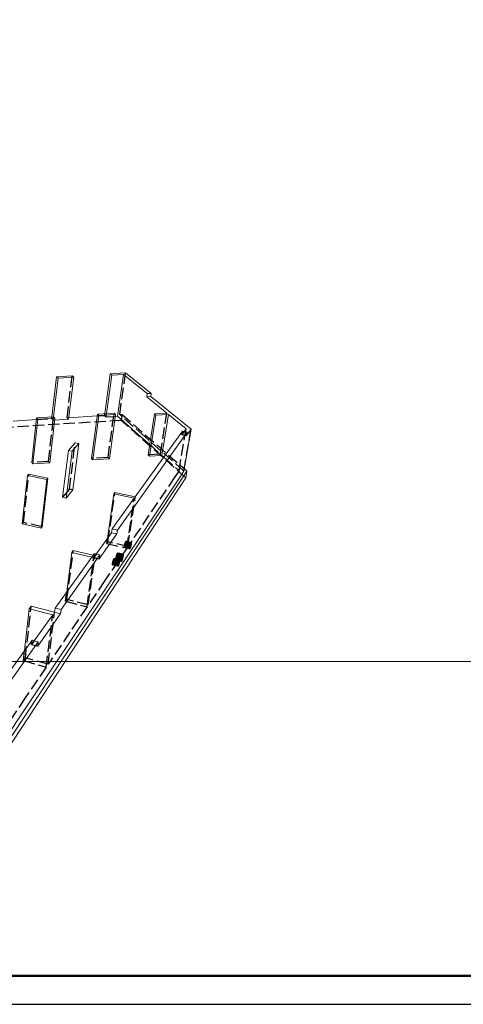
# Model space of a CAD drawing. Header units: millimetres. Extents: x 0 to 59400, y 0 to 42000.
# Tile 2 of 28: x 13972 to 21737, y 0 to 17225. Entities that reach past the tile are written whole.
import ezdxf

# ---------------------------------------------------------------- set-up
doc = ezdxf.new("R2010")
doc.units = ezdxf.units.MM
doc.linetypes.add('______2', pattern=[270, 200, -70])
doc.layers.add('Standard', color=7, linetype='Continuous', lineweight=25)
doc.layers.add('Примечания', color=7, linetype='Continuous', lineweight=13)

msp = doc.modelspace()

# ---------------------------------------------------------------- linework, layer by layer
at = {"layer": 'Standard', "color": 7, "linetype": 'Continuous', "lineweight": 18, "transparency": 33554687}
for p, q in [((15462, 10334), (15556, 11032)), ((15826, 11047), (15556, 11032)), ((15556, 11032), (15585, 11008)), ((15855, 11023), (15826, 11047)), ((14536, 10277), (14617, 10979)), ((14565, 10279), (14643, 10955)), ((14890, 10995), (14617, 10979)), ((14617, 10979), (14643, 10955)), ((14643, 10955), (14917, 10970)), ((14828, 10236), (14917, 10970)), ((14917, 10970), (14890, 10995)), ((15494, 10336), (15585, 11008)), ((15585, 11008), (15788, 11019)), ((15686, 10288), (15788, 11019)), ((15788, 11019), (16205, 10683)), ((16275, 10687), (15855, 11023)), ((16196, 10627), (16205, 10683)), ((16205, 10683), (16275, 10687)), ((16266, 10631), (16275, 10687)), ((16266, 10631), (16196, 10627)), ((16196, 10627), (16547, 10343)), ((16971, 10063), (16266, 10631)), ((15626, 10344), (15333, 10326)), ((15651, 10321), (15626, 10344)), ((16547, 10343), (16330, 10329)), ((13855, 10204), (14265, 10229)), ((14184, 9478), (14269, 10261)), ((14205, 9454), (14291, 10238)), ((14566, 10279), (14269, 10261)), ((14269, 10261), (14291, 10238)), ((14291, 10238), (14589, 10256)), ((14498, 9473), (14589, 10256)), ((14589, 10256), (14566, 10279)), ((14585, 10221), (14828, 10236)), ((14832, 10263), (15329, 10293)), ((15230, 9547), (15333, 10326)), ((15254, 9523), (15358, 10303)), ((15333, 10326), (15358, 10303)), ((15358, 10303), (15651, 10321)), ((15543, 9542), (15651, 10321)), ((15646, 10286), (15686, 10288)), ((15686, 10288), (16092, 9929)), ((16220, 9612), (16330, 10329)), ((16246, 9589), (16357, 10307)), ((16330, 10329), (16357, 10307)), ((16357, 10307), (16574, 10320)), ((16460, 9603), (16574, 10320)), ((16574, 10320), (16884, 10069)), ((16902, 10011), (15685, 8297)), ((15996, 8880), (16821, 10026)), ((16821, 10026), (16902, 10011)), ((16848, 9329), (16971, 10063)), ((16884, 10069), (16850, 10020)), ((16893, 9951), (16971, 10063)), ((16893, 9951), (16902, 10011)), ((14944, 9824), (14824, 9691)), ((15008, 9811), (14944, 9824)), ((16092, 9929), (16248, 9791)), ((14724, 8870), (14824, 9691)), ((14787, 8857), (14889, 9678)), ((14824, 9691), (14889, 9678)), ((14889, 9678), (15008, 9811)), ((14905, 8999), (15008, 9811)), ((14184, 9478), (14205, 9454)), ((15230, 9547), (15254, 9523)), ((15254, 9523), (15543, 9542)), ((16220, 9612), (16246, 9589)), ((16246, 9589), (16460, 9603)), ((16460, 9603), (16495, 9572)), ((16899, 9326), (11837, 1689)), ((14205, 9454), (14498, 9473)), ((16769, 9211), (16848, 9329)), ((16854, 9365), (16899, 9326)), ((16899, 9326), (16880, 9212)), ((11826, 1524), (16880, 9212)), ((14018, 8403), (14109, 9251)), ((14132, 9276), (14109, 9251)), ((14109, 9251), (14445, 9180)), ((14467, 9205), (14132, 9276)), ((14346, 8327), (14445, 9180)), ((14368, 8354), (14467, 9205)), ((14445, 9180), (14467, 9205)), ((15553, 7391), (16769, 9211)), ((14787, 8857), (14905, 8999)), ((14724, 8870), (14787, 8857)), ((15509, 8150), (15620, 8930)), ((15591, 8318), (15977, 8854)), ((15640, 8956), (15620, 8930)), ((15620, 8930), (15977, 8854)), ((15996, 8880), (15640, 8956)), ((14018, 8403), (14346, 8327)), ((14346, 8327), (14368, 8354)), ((15581, 8251), (15591, 8318)), ((15685, 8297), (15591, 8318)), ((15675, 8229), (15685, 8297)), ((15581, 8251), (15313, 7877)), ((15366, 7793), (15675, 8229)), ((15675, 8229), (15581, 8251)), ((14910, 7937), (14887, 7906)), ((15258, 7855), (14910, 7937)), ((15896, 7998), (15895, 7993)), ((15895, 7993), (15895, 7988)), ((15911, 7988), (15895, 7992)), ((15895, 7988), (15895, 7984)), ((15909, 7984), (15895, 7988)), ((15895, 7984), (15895, 7980)), ((15908, 7981), (15895, 7984)), ((15895, 7980), (15895, 7977)), ((15906, 7977), (15895, 7980)), ((15895, 7977), (15895, 7974)), ((15904, 7975), (15895, 7977)), ((15895, 7974), (15896, 7972)), ((15903, 7972), (15895, 7974)), ((15897, 8008), (15896, 8003)), ((15896, 8003), (15896, 7998)), ((15915, 7998), (15896, 8002)), ((15913, 7993), (15896, 7997)), ((15896, 7972), (15897, 7971)), ((15901, 7971), (15896, 7972)), ((15898, 8014), (15897, 8008)), ((15917, 8003), (15897, 8008)), ((15897, 7971), (15898, 7970)), ((15900, 7970), (15897, 7971)), ((15900, 8020), (15898, 8014)), ((15918, 8009), (15898, 8013)), ((15898, 7970), (15899, 7970)), ((15920, 8014), (15899, 8019)), ((15899, 7970), (15900, 7970)), ((15901, 8026), (15900, 8020)), ((15900, 7970), (15901, 7971)), ((15902, 8032), (15901, 8026)), ((15922, 8020), (15901, 8025)), ((15901, 7971), (15903, 7972)), ((15904, 8037), (15902, 8032)), ((15923, 8026), (15902, 8031)), ((15903, 7972), (15904, 7975)), ((15906, 8043), (15904, 8037)), ((15924, 8032), (15904, 8037)), ((15904, 7975), (15906, 7977)), ((15926, 8038), (15905, 8042)), ((15907, 8049), (15906, 8043)), ((15906, 7977), (15908, 7981)), ((15909, 8054), (15907, 8049)), ((15927, 8043), (15907, 8048)), ((15908, 7981), (15909, 7984)), ((15911, 8059), (15909, 8054)), ((15927, 8049), (15909, 8053)), ((15909, 7984), (15911, 7988)), ((15913, 8063), (15911, 8059)), ((15911, 8058), (15928, 8054)), ((15911, 7988), (15913, 7993)), ((15915, 8068), (15913, 8063)), ((15913, 8063), (15929, 8059)), ((15913, 7993), (15915, 7998)), ((15914, 8067), (15929, 8064)), ((15916, 8071), (15915, 8068)), ((15915, 7998), (15917, 8003)), ((15918, 8075), (15916, 8071)), ((15916, 8071), (15929, 8068)), ((15917, 8003), (15918, 8009)), ((15920, 8077), (15918, 8075)), ((15918, 8074), (15929, 8071)), ((15918, 8009), (15920, 8014)), ((15921, 8079), (15920, 8077)), ((15920, 8077), (15929, 8075)), ((15920, 8014), (15922, 8020)), ((15923, 8081), (15921, 8079)), ((15921, 8079), (15929, 8077)), ((15922, 8020), (15923, 8026)), ((15924, 8082), (15923, 8081)), ((15923, 8081), (15928, 8079)), ((15923, 8026), (15924, 8032)), ((15925, 8082), (15924, 8082)), ((15924, 8082), (15927, 8081)), ((15924, 8032), (15926, 8038)), ((15927, 8082), (15925, 8082)), ((15925, 8082), (15927, 8082)), ((15926, 8038), (15927, 8043)), ((15927, 8081), (15927, 8082)), ((15928, 8079), (15927, 8081)), ((15927, 8049), (15928, 8054)), ((15927, 8043), (15927, 8049)), ((15929, 8077), (15928, 8079)), ((15928, 8054), (15929, 8059)), ((15929, 8075), (15929, 8077)), ((15929, 8071), (15929, 8075)), ((15929, 8068), (15929, 8071)), ((15929, 8064), (15929, 8068)), ((15929, 8059), (15929, 8064)), ((15279, 7885), (14592, 6931)), ((14696, 6905), (15376, 7862)), ((14798, 7216), (14887, 7906)), ((14887, 7906), (15235, 7824)), ((15376, 7862), (15279, 7885)), ((15366, 7793), (15376, 7862)), ((15705, 7754), (15703, 7749)), ((15707, 7759), (15705, 7754)), ((15705, 7755), (15723, 7750)), ((15709, 7763), (15707, 7759)), ((15707, 7759), (15724, 7755)), ((15711, 7767), (15709, 7763)), ((15709, 7764), (15724, 7760)), ((15712, 7770), (15711, 7767)), ((15711, 7767), (15724, 7764)), ((15714, 7773), (15712, 7770)), ((15713, 7771), (15724, 7768)), ((15716, 7775), (15714, 7773)), ((15714, 7773), (15724, 7771)), ((15717, 7777), (15716, 7775)), ((15716, 7776), (15724, 7774)), ((15719, 7778), (15717, 7777)), ((15718, 7777), (15723, 7776)), ((15720, 7778), (15719, 7778)), ((15719, 7778), (15722, 7777)), ((15721, 7778), (15720, 7778)), ((15722, 7777), (15721, 7778)), ((15723, 7776), (15722, 7777)), ((15724, 7774), (15723, 7776)), ((15723, 7750), (15724, 7755)), ((15724, 7771), (15724, 7774)), ((15724, 7768), (15724, 7771)), ((15724, 7764), (15724, 7768)), ((15724, 7760), (15724, 7764)), ((15724, 7755), (15724, 7760)), ((15747, 7776), (15746, 7770)), ((15746, 7770), (15746, 7765)), ((15766, 7766), (15746, 7770)), ((15746, 7765), (15746, 7760)), ((15763, 7761), (15746, 7765)), ((15746, 7760), (15746, 7755)), ((15761, 7756), (15746, 7760)), ((15759, 7753), (15746, 7756)), ((15746, 7755), (15746, 7752)), ((15746, 7752), (15746, 7749)), ((15757, 7749), (15746, 7752)), ((15748, 7782), (15747, 7776)), ((15768, 7771), (15747, 7776)), ((15749, 7788), (15748, 7782)), ((15770, 7777), (15748, 7782)), ((15750, 7795), (15749, 7788)), ((15772, 7783), (15749, 7789)), ((15751, 7802), (15750, 7795)), ((15774, 7790), (15750, 7796)), ((15753, 7809), (15751, 7802)), ((15776, 7797), (15751, 7802)), ((15755, 7816), (15753, 7809)), ((15778, 7803), (15753, 7809)), ((15756, 7823), (15755, 7816)), ((15780, 7810), (15755, 7816)), ((15758, 7829), (15756, 7823)), ((15781, 7817), (15757, 7823)), ((15757, 7749), (15759, 7753)), ((15760, 7836), (15758, 7829)), ((15783, 7824), (15759, 7830)), ((15759, 7753), (15761, 7756)), ((15763, 7842), (15760, 7836)), ((15784, 7831), (15761, 7836)), ((15761, 7756), (15763, 7761)), ((15765, 7848), (15763, 7842)), ((15785, 7837), (15763, 7842)), ((15763, 7761), (15766, 7766)), ((15767, 7854), (15765, 7848)), ((15765, 7848), (15786, 7843)), ((15766, 7766), (15768, 7771)), ((15769, 7859), (15767, 7854)), ((15767, 7854), (15786, 7849)), ((15768, 7771), (15770, 7777)), ((15771, 7863), (15769, 7859)), ((15769, 7859), (15787, 7855)), ((15770, 7777), (15772, 7783)), ((15773, 7867), (15771, 7863)), ((15771, 7863), (15787, 7859)), ((15772, 7783), (15774, 7790)), ((15775, 7870), (15773, 7867)), ((15773, 7867), (15787, 7864)), ((15774, 7790), (15776, 7797)), ((15777, 7873), (15775, 7870)), ((15775, 7870), (15787, 7867)), ((15776, 7797), (15778, 7803)), ((15779, 7874), (15777, 7873)), ((15777, 7873), (15786, 7871)), ((15778, 7803), (15780, 7810)), ((15781, 7876), (15779, 7874)), ((15779, 7874), (15785, 7873)), ((15780, 7810), (15781, 7817)), ((15782, 7876), (15781, 7876)), ((15781, 7876), (15785, 7875)), ((15781, 7817), (15783, 7824)), ((15783, 7876), (15782, 7876)), ((15785, 7875), (15783, 7876)), ((15783, 7824), (15784, 7831)), ((15784, 7831), (15785, 7837)), ((15785, 7873), (15785, 7875)), ((15786, 7871), (15785, 7873)), ((15785, 7837), (15786, 7843)), ((15787, 7867), (15786, 7871)), ((15786, 7849), (15787, 7855)), ((15786, 7843), (15786, 7849)), ((15787, 7864), (15787, 7867)), ((15787, 7859), (15787, 7864)), ((15787, 7855), (15787, 7859)), ((15689, 7686), (15688, 7682)), ((15688, 7682), (15688, 7677)), ((15702, 7675), (15688, 7678)), ((15688, 7677), (15688, 7674)), ((15688, 7674), (15689, 7670)), ((15700, 7671), (15688, 7674)), ((15690, 7697), (15689, 7691)), ((15708, 7688), (15689, 7692)), ((15689, 7691), (15689, 7686)), ((15706, 7683), (15689, 7687)), ((15704, 7679), (15689, 7682)), ((15699, 7669), (15689, 7671)), ((15689, 7670), (15689, 7668)), ((15689, 7668), (15690, 7666)), ((15697, 7666), (15689, 7668)), ((15691, 7702), (15690, 7697)), ((15710, 7693), (15690, 7697)), ((15690, 7666), (15691, 7664)), ((15695, 7665), (15690, 7666)), ((15694, 7664), (15690, 7664)), ((15692, 7708), (15691, 7702)), ((15712, 7698), (15691, 7703)), ((15691, 7664), (15692, 7663)), ((15693, 7663), (15691, 7663)), ((15693, 7714), (15692, 7708)), ((15713, 7704), (15692, 7709)), ((15692, 7663), (15693, 7663)), ((15695, 7720), (15693, 7714)), ((15715, 7710), (15693, 7715)), ((15693, 7663), (15694, 7664)), ((15694, 7664), (15695, 7665)), ((15696, 7726), (15695, 7720)), ((15717, 7716), (15695, 7721)), ((15695, 7665), (15697, 7666)), ((15698, 7732), (15696, 7726)), ((15718, 7722), (15696, 7727)), ((15697, 7666), (15699, 7669)), ((15699, 7738), (15698, 7732)), ((15720, 7728), (15698, 7733)), ((15701, 7744), (15699, 7738)), ((15699, 7669), (15700, 7671)), ((15721, 7734), (15700, 7739)), ((15700, 7671), (15702, 7675)), ((15703, 7749), (15701, 7744)), ((15722, 7739), (15702, 7744)), ((15702, 7675), (15704, 7679)), ((15723, 7745), (15703, 7750)), ((15704, 7679), (15706, 7683)), ((15706, 7683), (15708, 7688)), ((15708, 7688), (15710, 7693)), ((15710, 7693), (15712, 7698)), ((15712, 7698), (15713, 7704)), ((15713, 7704), (15715, 7710)), ((15715, 7710), (15717, 7716)), ((15717, 7716), (15718, 7722)), ((15718, 7722), (15720, 7728)), ((15720, 7728), (15721, 7734)), ((15721, 7734), (15722, 7739)), ((15722, 7739), (15723, 7745)), ((15723, 7745), (15723, 7750)), ((15746, 7749), (15747, 7746)), ((15755, 7747), (15746, 7749)), ((15747, 7746), (15748, 7745)), ((15754, 7745), (15747, 7746)), ((15748, 7745), (15749, 7744)), ((15752, 7744), (15748, 7745)), ((15750, 7743), (15749, 7744)), ((15749, 7744), (15750, 7743)), ((15750, 7743), (15752, 7744)), ((15752, 7744), (15754, 7745)), ((15754, 7745), (15755, 7747)), ((15755, 7747), (15757, 7749)), ((15245, 6931), (15553, 7391)), ((14057, 6188), (14140, 6918)), ((14175, 6964), (14140, 6918)), ((14140, 6918), (14550, 6812)), ((14583, 6858), (14175, 6964)), ((14570, 5921), (15245, 6931)), ((14583, 6858), (14592, 6931)), ((14592, 6931), (14696, 6905)), ((14686, 6831), (14696, 6905)), ((14550, 6812), (14227, 6361)), ((14287, 6266), (14653, 6785)), ((14686, 6831), (14583, 6858)), ((14653, 6785), (14686, 6831)), ((11804, 3060), (14189, 6371)), ((14296, 6342), (11931, 3014)), ((14189, 6371), (14296, 6342)), ((14287, 6266), (14296, 6342)), ((14175, 5329), (14537, 5871)), ((14537, 5871), (14570, 5921)), ((11851, 1851), (14175, 5329))]:
    msp.add_line(p, q, dxfattribs=at)
at = {"layer": 'Standard', "color": 7, "linetype": 'Continuous', "lineweight": 25, "transparency": 33554687}
msp.add_lwpolyline([(0, 0), (59400, 0), (59400, 42000), (0, 42000), (0, 0)], close=True, dxfattribs=at)
at = {"layer": 'Standard', "color": 7, "linetype": 'Continuous', "lineweight": 50, "transparency": 33554687}
msp.add_lwpolyline([(2000, 41500), (58900, 41500), (58900, 500), (2000, 500), (2000, 41500)], close=True, dxfattribs=at)
at = {"layer": 'Standard', "color": 7, "linetype": 'Continuous', "lineweight": 13, "transparency": 33554687}
for points in [[(58900, 41500), (2000, 41500), (2000, 500), (58900, 500), (58900, 41500)], [(40400, 28856), (2000, 28856), (2000, 500), (40400, 500), (40400, 28856)], [(11357, 6000), (58900, 6000), (58900, 28856), (11357, 28856), (11357, 6000)]]:
    msp.add_lwpolyline(points, dxfattribs=at)
at = {"layer": 'Примечания', "color": 7, "linetype": '______2', "lineweight": -3, "transparency": 33554687}
for p, q in [((15723, 10318), (15826, 11047)), ((14802, 10261), (14890, 10995)), ((15486, 10276), (15494, 10336)), ((15519, 9566), (15626, 10344)), ((16434, 9626), (16547, 10343)), ((15748, 10215), (11781, 9971)), ((14265, 10229), (14532, 10245)), ((14476, 9497), (14566, 10279)), ((14532, 10245), (14536, 10277)), ((14532, 10245), (14558, 10219)), ((14558, 10219), (14565, 10279)), ((14558, 10219), (14585, 10221)), ((14802, 10261), (14832, 10263)), ((14828, 10236), (14802, 10261)), ((15329, 10293), (15457, 10301)), ((15457, 10301), (15462, 10334)), ((15457, 10301), (15486, 10276)), ((15486, 10276), (15646, 10286)), ((15723, 10318), (15763, 10320)), ((15752, 10292), (15723, 10318)), ((15763, 10320), (15748, 10215)), ((16880, 9212), (15748, 10215)), ((16161, 9933), (15752, 10292)), ((15763, 10320), (16854, 9365)), ((16762, 9335), (16884, 10069)), ((16762, 9335), (16884, 10069)), ((16811, 9966), (16821, 10026)), ((16850, 10020), (16811, 9966)), ((16848, 9329), (16971, 10063)), ((14843, 9012), (14944, 9824)), ((16848, 9329), (16161, 9933)), ((16811, 9966), (16893, 9951)), ((16248, 9791), (16434, 9626)), ((14476, 9497), (14184, 9478)), ((14498, 9473), (14476, 9497)), ((15519, 9566), (15230, 9547)), ((15543, 9542), (15519, 9566)), ((16434, 9626), (16220, 9612)), ((16495, 9572), (16762, 9335)), ((16762, 9335), (16689, 9227)), ((14041, 8429), (14132, 9276)), ((16689, 9227), (15865, 8009)), ((14843, 9012), (14724, 8870)), ((14905, 8999), (14843, 9012)), ((15516, 8089), (15640, 8956)), ((15846, 7981), (15977, 8854)), ((15865, 8009), (15996, 8880)), ((14041, 8429), (14018, 8403)), ((14368, 8354), (14041, 8429)), ((15497, 8062), (15509, 8150)), ((15829, 8095), (15831, 8098)), ((15831, 8098), (15833, 8100)), ((15831, 8098), (15920, 8077)), ((15833, 8100), (15834, 8101)), ((15833, 8100), (15921, 8079)), ((15834, 8101), (15835, 8102)), ((15834, 8101), (15923, 8081)), ((15835, 8102), (15837, 8102)), ((15835, 8102), (15924, 8082)), ((15837, 8102), (15838, 8102)), ((15837, 8102), (15925, 8082)), ((15838, 8102), (15839, 8101)), ((15838, 8102), (15925, 8082)), ((15839, 8101), (15840, 8100)), ((15839, 8101), (15924, 8082)), ((15840, 8100), (15840, 8098)), ((15840, 8100), (15923, 8081)), ((15840, 8098), (15841, 8095)), ((15840, 8098), (15921, 8079)), ((14800, 7083), (14910, 7937)), ((15846, 7981), (15461, 7413)), ((15516, 8089), (15497, 8062)), ((15497, 8062), (15846, 7981)), ((15865, 8009), (15516, 8089)), ((15806, 8013), (15807, 8018)), ((15806, 8009), (15806, 8013)), ((15895, 7993), (15806, 8013)), ((15806, 8004), (15806, 8009)), ((15895, 7988), (15806, 8009)), ((15806, 8001), (15806, 8004)), ((15895, 7984), (15806, 8004)), ((15806, 7998), (15806, 8001)), ((15895, 7980), (15806, 8001)), ((15807, 7995), (15806, 7998)), ((15895, 7977), (15806, 7998)), ((15807, 8018), (15808, 8023)), ((15896, 7998), (15807, 8018)), ((15807, 7993), (15807, 7995)), ((15895, 7974), (15807, 7995)), ((15808, 7991), (15807, 7993)), ((15896, 7972), (15807, 7993)), ((15808, 8023), (15809, 8029)), ((15808, 8023), (15896, 8003)), ((15809, 7990), (15808, 7991)), ((15897, 7971), (15808, 7991)), ((15809, 8029), (15810, 8034)), ((15809, 8029), (15897, 8008)), ((15810, 7990), (15809, 7990)), ((15898, 7970), (15809, 7990)), ((15810, 8034), (15811, 8040)), ((15810, 8034), (15898, 8014)), ((15811, 7990), (15810, 7990)), ((15899, 7970), (15810, 7990)), ((15811, 8040), (15812, 8046)), ((15811, 8040), (15900, 8020)), ((15813, 7991), (15811, 7990)), ((15897, 7971), (15811, 7990)), ((15812, 8046), (15814, 8052)), ((15812, 8046), (15901, 8026)), ((15814, 7993), (15813, 7991)), ((15896, 7972), (15813, 7991)), ((15814, 8052), (15815, 8058)), ((15814, 8052), (15902, 8032)), ((15816, 7995), (15814, 7993)), ((15895, 7974), (15814, 7993)), ((15815, 8058), (15817, 8064)), ((15815, 8058), (15904, 8037)), ((15817, 7998), (15816, 7995)), ((15895, 7977), (15816, 7995)), ((15817, 8064), (15819, 8069)), ((15817, 8064), (15906, 8043)), ((15819, 8001), (15817, 7998)), ((15895, 7980), (15817, 7998)), ((15819, 8069), (15820, 8074)), ((15819, 8069), (15907, 8049)), ((15821, 8005), (15819, 8001)), ((15895, 7984), (15819, 8001)), ((15820, 8074), (15822, 8079)), ((15820, 8074), (15909, 8054)), ((15823, 8009), (15821, 8005)), ((15895, 7988), (15821, 8005)), ((15822, 8079), (15824, 8084)), ((15822, 8079), (15911, 8059)), ((15825, 8013), (15823, 8009)), ((15895, 7992), (15823, 8009)), ((15824, 8084), (15826, 8088)), ((15824, 8084), (15913, 8063)), ((15826, 8018), (15825, 8013)), ((15896, 7997), (15825, 8013)), ((15826, 8088), (15828, 8092)), ((15826, 8088), (15915, 8068)), ((15828, 8024), (15826, 8018)), ((15896, 8002), (15826, 8018)), ((15828, 8092), (15829, 8095)), ((15828, 8092), (15916, 8071)), ((15830, 8029), (15828, 8024)), ((15897, 8008), (15828, 8024)), ((15829, 8095), (15918, 8075)), ((15831, 8035), (15830, 8029)), ((15898, 8013), (15830, 8029)), ((15833, 8040), (15831, 8035)), ((15899, 8019), (15831, 8035)), ((15834, 8046), (15833, 8040)), ((15901, 8025), (15833, 8040)), ((15836, 8052), (15834, 8046)), ((15902, 8031), (15834, 8046)), ((15837, 8058), (15836, 8052)), ((15904, 8037), (15836, 8052)), ((15838, 8064), (15837, 8058)), ((15905, 8042), (15837, 8058)), ((15839, 8069), (15838, 8064)), ((15907, 8048), (15838, 8064)), ((15840, 8074), (15839, 8069)), ((15909, 8053), (15839, 8069)), ((15841, 8084), (15840, 8079)), ((15840, 8079), (15840, 8074)), ((15840, 8079), (15913, 8063)), ((15840, 8074), (15911, 8058)), ((15841, 8095), (15841, 8092)), ((15841, 8095), (15920, 8077)), ((15841, 8092), (15841, 8088)), ((15841, 8092), (15918, 8074)), ((15841, 8088), (15841, 8084)), ((15841, 8088), (15916, 8071)), ((15841, 8084), (15914, 8067)), ((15151, 6955), (15279, 7885)), ((15151, 6955), (15269, 7816)), ((15151, 6955), (15269, 7816)), ((15173, 6988), (15292, 7847)), ((15235, 7824), (15269, 7816)), ((15292, 7847), (15258, 7855)), ((15269, 7816), (15332, 7801)), ((15313, 7877), (15292, 7847)), ((15332, 7801), (15366, 7793)), ((15605, 7747), (15607, 7753)), ((15607, 7753), (15609, 7759)), ((15607, 7753), (15698, 7732)), ((15609, 7759), (15610, 7765)), ((15609, 7759), (15699, 7738)), ((15610, 7765), (15612, 7770)), ((15610, 7765), (15701, 7744)), ((15612, 7770), (15614, 7775)), ((15612, 7770), (15703, 7749)), ((15614, 7775), (15616, 7780)), ((15614, 7775), (15705, 7754)), ((15616, 7780), (15618, 7785)), ((15616, 7780), (15707, 7759)), ((15618, 7785), (15620, 7788)), ((15618, 7785), (15709, 7763)), ((15620, 7788), (15622, 7792)), ((15620, 7788), (15711, 7767)), ((15622, 7792), (15623, 7795)), ((15622, 7792), (15712, 7770)), ((15623, 7795), (15625, 7797)), ((15623, 7795), (15714, 7773)), ((15625, 7797), (15627, 7798)), ((15625, 7797), (15716, 7775)), ((15627, 7798), (15628, 7799)), ((15627, 7798), (15717, 7777)), ((15628, 7799), (15629, 7800)), ((15628, 7799), (15719, 7778)), ((15629, 7800), (15631, 7800)), ((15629, 7800), (15720, 7778)), ((15630, 7755), (15629, 7749)), ((15631, 7761), (15630, 7755)), ((15700, 7739), (15630, 7755)), ((15631, 7800), (15632, 7799)), ((15631, 7800), (15721, 7778)), ((15632, 7766), (15631, 7761)), ((15702, 7744), (15631, 7761)), ((15632, 7799), (15632, 7797)), ((15632, 7799), (15719, 7778)), ((15632, 7797), (15633, 7795)), ((15632, 7797), (15718, 7777)), ((15633, 7772), (15632, 7766)), ((15703, 7750), (15632, 7766)), ((15633, 7795), (15634, 7792)), ((15633, 7795), (15716, 7776)), ((15634, 7781), (15633, 7777)), ((15633, 7777), (15633, 7772)), ((15633, 7777), (15707, 7759)), ((15633, 7772), (15705, 7755)), ((15634, 7792), (15634, 7789)), ((15634, 7792), (15714, 7773)), ((15634, 7789), (15634, 7786)), ((15634, 7789), (15713, 7771)), ((15634, 7786), (15634, 7781)), ((15634, 7786), (15711, 7767)), ((15634, 7781), (15709, 7764)), ((15655, 7781), (15656, 7786)), ((15655, 7777), (15655, 7781)), ((15746, 7760), (15655, 7781)), ((15656, 7773), (15655, 7777)), ((15746, 7755), (15655, 7777)), ((15656, 7791), (15657, 7797)), ((15656, 7786), (15656, 7791)), ((15746, 7770), (15656, 7791)), ((15746, 7765), (15656, 7786)), ((15656, 7770), (15656, 7773)), ((15746, 7752), (15656, 7773)), ((15657, 7767), (15656, 7770)), ((15746, 7749), (15656, 7770)), ((15657, 7803), (15658, 7810)), ((15657, 7797), (15657, 7803)), ((15657, 7803), (15748, 7782)), ((15747, 7776), (15657, 7797)), ((15658, 7766), (15657, 7767)), ((15747, 7746), (15657, 7767)), ((15658, 7810), (15660, 7816)), ((15658, 7810), (15749, 7788)), ((15659, 7765), (15658, 7766)), ((15748, 7745), (15658, 7766)), ((15660, 7765), (15659, 7765)), ((15749, 7744), (15659, 7765)), ((15660, 7816), (15661, 7823)), ((15660, 7816), (15750, 7795)), ((15662, 7765), (15660, 7765)), ((15749, 7744), (15660, 7765)), ((15661, 7823), (15663, 7830)), ((15661, 7823), (15751, 7802)), ((15664, 7766), (15662, 7765)), ((15748, 7745), (15662, 7765)), ((15663, 7830), (15664, 7837)), ((15663, 7830), (15753, 7809)), ((15664, 7837), (15666, 7844)), ((15664, 7837), (15755, 7816)), ((15665, 7768), (15664, 7766)), ((15747, 7746), (15664, 7766)), ((15667, 7771), (15665, 7768)), ((15746, 7749), (15665, 7768)), ((15666, 7844), (15668, 7851)), ((15666, 7844), (15756, 7823)), ((15669, 7774), (15667, 7771)), ((15746, 7752), (15667, 7771)), ((15668, 7851), (15670, 7857)), ((15668, 7851), (15758, 7829)), ((15671, 7778), (15669, 7774)), ((15746, 7756), (15669, 7774)), ((15670, 7857), (15672, 7863)), ((15670, 7857), (15760, 7836)), ((15674, 7782), (15671, 7778)), ((15746, 7760), (15671, 7778)), ((15672, 7863), (15674, 7869)), ((15672, 7863), (15763, 7842)), ((15674, 7869), (15677, 7875)), ((15674, 7869), (15765, 7848)), ((15676, 7787), (15674, 7782)), ((15746, 7765), (15674, 7782)), ((15678, 7792), (15676, 7787)), ((15746, 7770), (15676, 7787)), ((15677, 7875), (15679, 7880)), ((15677, 7875), (15767, 7854)), ((15680, 7798), (15678, 7792)), ((15747, 7776), (15678, 7792)), ((15679, 7880), (15681, 7884)), ((15679, 7880), (15769, 7859)), ((15682, 7805), (15680, 7798)), ((15748, 7782), (15680, 7798)), ((15681, 7884), (15683, 7888)), ((15681, 7884), (15771, 7863)), ((15684, 7811), (15682, 7805)), ((15749, 7789), (15682, 7805)), ((15683, 7888), (15685, 7891)), ((15683, 7888), (15773, 7867)), ((15686, 7818), (15684, 7811)), ((15750, 7796), (15684, 7811)), ((15685, 7891), (15687, 7894)), ((15685, 7891), (15775, 7870)), ((15688, 7825), (15686, 7818)), ((15751, 7802), (15686, 7818)), ((15687, 7894), (15689, 7895)), ((15687, 7894), (15777, 7873)), ((15690, 7831), (15688, 7825)), ((15753, 7809), (15688, 7825)), ((15689, 7895), (15690, 7897)), ((15689, 7895), (15779, 7874)), ((15690, 7897), (15692, 7897)), ((15690, 7897), (15781, 7876)), ((15691, 7838), (15690, 7831)), ((15755, 7816), (15690, 7831)), ((15693, 7845), (15691, 7838)), ((15757, 7823), (15691, 7838)), ((15692, 7897), (15782, 7876)), ((15693, 7897), (15694, 7896)), ((15694, 7852), (15693, 7845)), ((15759, 7830), (15693, 7845)), ((15694, 7896), (15695, 7894)), ((15694, 7896), (15781, 7876)), ((15695, 7858), (15694, 7852)), ((15761, 7836), (15694, 7852)), ((15695, 7894), (15696, 7892)), ((15695, 7894), (15779, 7874)), ((15696, 7864), (15695, 7858)), ((15763, 7842), (15695, 7858)), ((15696, 7892), (15697, 7888)), ((15696, 7892), (15777, 7873)), ((15697, 7876), (15696, 7870)), ((15696, 7870), (15696, 7864)), ((15696, 7870), (15767, 7854)), ((15696, 7864), (15765, 7848)), ((15697, 7888), (15697, 7885)), ((15697, 7888), (15775, 7870)), ((15697, 7885), (15697, 7880)), ((15697, 7885), (15773, 7867)), ((15697, 7880), (15697, 7876)), ((15697, 7880), (15771, 7863)), ((15697, 7876), (15769, 7859)), ((15598, 7708), (15599, 7713)), ((15598, 7703), (15598, 7708)), ((15689, 7686), (15598, 7708)), ((15598, 7699), (15598, 7703)), ((15688, 7682), (15598, 7703)), ((15598, 7695), (15598, 7699)), ((15688, 7677), (15598, 7699)), ((15598, 7692), (15598, 7695)), ((15688, 7674), (15598, 7695)), ((15598, 7689), (15598, 7692)), ((15689, 7670), (15598, 7692)), ((15599, 7687), (15598, 7689)), ((15689, 7668), (15598, 7689)), ((15599, 7718), (15600, 7724)), ((15599, 7713), (15599, 7718)), ((15599, 7718), (15690, 7697)), ((15689, 7691), (15599, 7713)), ((15600, 7686), (15599, 7687)), ((15690, 7666), (15599, 7687)), ((15600, 7724), (15601, 7729)), ((15600, 7724), (15691, 7702)), ((15601, 7685), (15600, 7686)), ((15691, 7664), (15600, 7686)), ((15601, 7729), (15602, 7735)), ((15601, 7729), (15692, 7708)), ((15602, 7685), (15601, 7685)), ((15692, 7663), (15601, 7685)), ((15602, 7735), (15604, 7741)), ((15602, 7735), (15693, 7714)), ((15603, 7685), (15602, 7685)), ((15691, 7663), (15602, 7685)), ((15605, 7686), (15603, 7685)), ((15690, 7664), (15603, 7685)), ((15604, 7741), (15605, 7747)), ((15604, 7741), (15695, 7720)), ((15605, 7747), (15696, 7726)), ((15606, 7688), (15605, 7686)), ((15690, 7666), (15605, 7686)), ((15608, 7690), (15606, 7688)), ((15689, 7668), (15606, 7688)), ((15610, 7693), (15608, 7690)), ((15689, 7671), (15608, 7690)), ((15612, 7696), (15610, 7693)), ((15688, 7674), (15610, 7693)), ((15614, 7700), (15612, 7696)), ((15688, 7678), (15612, 7696)), ((15616, 7704), (15614, 7700)), ((15689, 7682), (15614, 7700)), ((15617, 7709), (15616, 7704)), ((15689, 7687), (15616, 7704)), ((15619, 7714), (15617, 7709)), ((15689, 7692), (15617, 7709)), ((15621, 7720), (15619, 7714)), ((15690, 7697), (15619, 7714)), ((15623, 7725), (15621, 7720)), ((15691, 7703), (15621, 7720)), ((15625, 7731), (15623, 7725)), ((15692, 7709), (15623, 7725)), ((15626, 7737), (15625, 7731)), ((15693, 7715), (15625, 7731)), ((15628, 7743), (15626, 7737)), ((15695, 7721), (15626, 7737)), ((15629, 7749), (15628, 7743)), ((15696, 7727), (15628, 7743)), ((15698, 7733), (15629, 7749)), ((15461, 7413), (15173, 6988)), ((14776, 7050), (14798, 7216)), ((14800, 7083), (14776, 7050)), ((15173, 6988), (14800, 7083)), ((14071, 6060), (14175, 6964)), ((15151, 6955), (14470, 5949)), ((14776, 7050), (15151, 6955)), ((14436, 5900), (14550, 6812)), ((14470, 5949), (14583, 6858)), ((14180, 6296), (14189, 6371)), ((14227, 6361), (14180, 6296)), ((14180, 6296), (14249, 6277)), ((14249, 6277), (14287, 6266)), ((14037, 6012), (14057, 6188)), ((14071, 6060), (14037, 6012)), ((14470, 5949), (14071, 6060)), ((14037, 6012), (14436, 5900)), ((14436, 5900), (14070, 5359)), ((14070, 5359), (11728, 1899))]:
    msp.add_line(p, q, dxfattribs=at)

doc.saveas('drawing.dxf')
